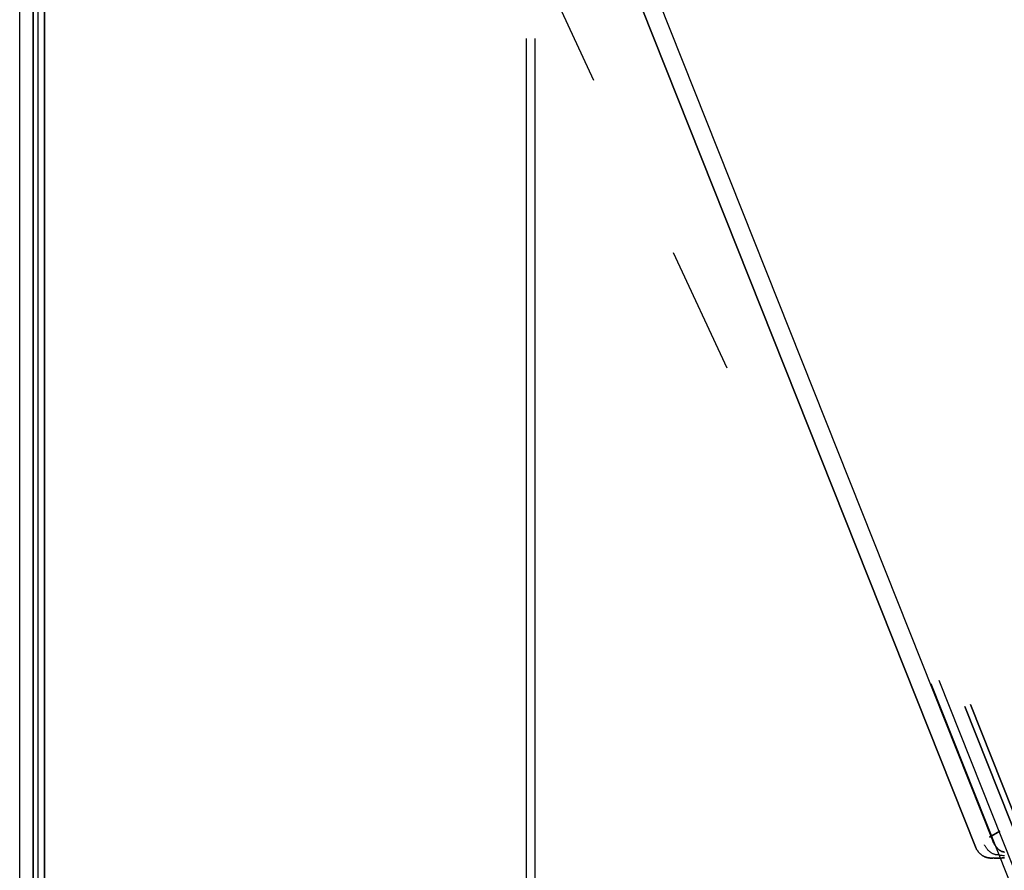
# Model space of a CAD drawing. Header units: millimetres. Extents: x -1030 to 192, y -442 to 180.
# Tile 76 of 256: x -1019 to -941, y 16 to 83. Entities that reach past the tile are written whole.
import ezdxf

# ---------------------------------------------------------------- set-up
doc = ezdxf.new("R2010")
doc.units = ezdxf.units.MM
doc.header["$MEASUREMENT"] = 0
doc.layers.add('OVIDIO 120x60x72h', color=7, linetype='Continuous')

msp = doc.modelspace()

# ---------------------------------------------------------------- linework, layer by layer
at = {"layer": 'OVIDIO 120x60x72h'}
for points in [[(-1018.939640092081, -131.0045974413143), (-1018.939640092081, 153.6748277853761)], [(-1017.479766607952, -131.0045974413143), (-1017.479766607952, 153.6749763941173)], [(-1016.993142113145, 153.6748277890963), (-1016.993142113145, -131.0045974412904)], [(-1016.993142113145, -131.0045974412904), (-1016.993142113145, 153.6748277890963)], [(-1017.887569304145, 153.2952962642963), (-1017.887569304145, -131.0045974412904)], [(-1017.887569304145, -131.0045974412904), (-1017.887569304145, 153.2952962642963)], [(-979.0583896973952, -131.0045974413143), (-979.0583896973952, 81.0194773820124)], [(-978.3875693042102, -131.0045974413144), (-978.3875693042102, 81.01947738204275)]]:
    msp.add_lwpolyline(points, dxfattribs=at)
at = {"layer": 'OVIDIO 120x60x72h', "extrusion": (1, 0, 0)}
for points in [[(-131.0045974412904, 755.5783022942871), (153.6748277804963, 755.5783021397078)], [(153.6748277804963, 755.5783021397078), (-131.0045974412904, 755.5783022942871)]]:
    msp.add_lwpolyline(points, dxfattribs=at)
at = {"layer": 'OVIDIO 120x60x72h', "extrusion": (0.1089792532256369, -0.2028516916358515, 0.9731262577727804)}
for points in [[(-824.129911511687, 613.0002315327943), (-824.129911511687, 773.6560759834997)], [(-824.129911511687, 773.6560759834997), (-824.129911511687, 613.0002315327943)]]:
    msp.add_lwpolyline(points, dxfattribs=at)
at = {"layer": 'OVIDIO 120x60x72h', "extrusion": (0.1089792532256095, -0.2028516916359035, 0.9731262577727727)}
msp.add_lwpolyline([(-823.8344415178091, 773.656075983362), (-823.8344415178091, 613.0002315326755)], dxfattribs=at)
at = {"layer": 'OVIDIO 120x60x72h', "extrusion": (0.1089792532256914, -0.2028516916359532, 0.9731262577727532)}
for points in [[(-823.5389715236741, 773.6560759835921), (-823.5389715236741, 613.0002315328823)], [(-823.5389715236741, 613.0002315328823), (-823.5389715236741, 773.6560759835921)]]:
    msp.add_lwpolyline(points, dxfattribs=at)
at = {"layer": 'OVIDIO 120x60x72h', "extrusion": (0.9999999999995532, 9.452204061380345e-07, 0)}
for points in [[(-131.0036359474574, 754.6316265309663), (153.2962577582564, 754.6310890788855)], [(153.2962577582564, 754.6310890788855), (-131.0036359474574, 754.6316265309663)]]:
    msp.add_lwpolyline(points, dxfattribs=at)
at = {"layer": 'OVIDIO 120x60x72h', "extrusion": (0.02146384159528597, -0.04629577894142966, 0.9986971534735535)}
msp.add_lwpolyline([(-850.7433524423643, 480.7107821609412), (-850.7433524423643, 581.2238177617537)], dxfattribs=at)
at = {"layer": 'OVIDIO 120x60x72h', "extrusion": (-0.04567751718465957, 0.1148807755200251, 0.9923285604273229)}
msp.add_lwpolyline([(868.3507953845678, -381.0490334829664), (868.3507953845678, -272.133248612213)], dxfattribs=at)
at = {"layer": 'OVIDIO 120x60x72h', "extrusion": (-0.04567751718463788, 0.1148807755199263, 0.9923285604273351)}
msp.add_lwpolyline([(869.0382210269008, -381.0490334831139), (869.0382210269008, -272.1342578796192)], dxfattribs=at)
at = {"layer": 'OVIDIO 120x60x72h', "extrusion": (-0.04567751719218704, 0.114880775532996, 0.9923285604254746)}
for points in [[(867.2067320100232, -271.4805291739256), (867.2067320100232, -378.3363818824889)], [(867.2067320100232, -378.3363818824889), (867.2067320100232, -271.4805291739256)]]:
    msp.add_lwpolyline(points, dxfattribs=at)
at = {"layer": 'OVIDIO 120x60x72h', "extrusion": (-0.04567751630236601, 0.1148807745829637, 0.9923285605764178)}
for points in [[(866.750095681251, -271.4805267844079), (866.750095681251, -378.3363795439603)], [(866.750095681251, -378.3363795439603), (866.750095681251, -271.4805267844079)]]:
    msp.add_lwpolyline(points, dxfattribs=at)
at = {"layer": 'OVIDIO 120x60x72h', "extrusion": (-0.04567751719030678, 0.1148807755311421, 0.9923285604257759)}
msp.add_lwpolyline([(852.2681675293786, -364.5890761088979), (852.2681675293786, -309.3987354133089)], dxfattribs=at)
at = {"layer": 'OVIDIO 120x60x72h', "extrusion": (-0.04567751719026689, 0.1148807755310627, 0.9923285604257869)}
msp.add_lwpolyline([(852.4965061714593, -364.372357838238), (852.4965061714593, -309.9682222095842)], dxfattribs=at)
at = {"layer": 'OVIDIO 120x60x72h', "extrusion": (0.1089792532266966, -0.2028516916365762, 0.9731262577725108)}
msp.add_lwpolyline([(-821.1132518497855, 699.6556725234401), (-821.1132518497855, 689.8835428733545)], dxfattribs=at)
at = {"layer": 'OVIDIO 120x60x72h', "extrusion": (0.1089792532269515, -0.2028516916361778, 0.9731262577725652)}
msp.add_lwpolyline([(-820.5223118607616, 689.8835428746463), (-820.5223118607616, 699.6556725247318)], dxfattribs=at)
at = {"layer": 'OVIDIO 120x60x72h', "extrusion": (0.1089886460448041, -0.2028662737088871, 0.9731221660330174)}
msp.add_lwpolyline([(-824.9238601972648, 689.9998876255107), (-824.9238601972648, 699.569887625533)], dxfattribs=at)
at = {"layer": 'OVIDIO 120x60x72h', "extrusion": (-0.2765064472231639, -0.12275535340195, 0.9531397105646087)}
msp.add_lwpolyline([(-471.8840592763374, -597.0629547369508), (-471.8840592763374, -598.5629549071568)], dxfattribs=at)
at = {"layer": 'OVIDIO 120x60x72h', "extrusion": (0.1089886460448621, -0.2028662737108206, 0.9731221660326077)}
msp.add_lwpolyline([(-822.4135036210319, 632.5176964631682), (-822.4135036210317, 689.8988227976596)], dxfattribs=at)
at = {"layer": 'OVIDIO 120x60x72h', "extrusion": (3.617985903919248e-05, 0.9999999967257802, 7.238409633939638e-05)}
msp.add_lwpolyline([(977.1080489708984, 734.5686746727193), (975.7665295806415, 737.2526173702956)], dxfattribs=at)
at = {"layer": 'OVIDIO 120x60x72h', "extrusion": (0.1089949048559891, -0.2028759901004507, 0.9731194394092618)}
msp.add_lwpolyline([(-821.6986530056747, 632.5278778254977), (-821.6986530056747, 689.9090041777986)], dxfattribs=at)
at = {"layer": 'OVIDIO 120x60x72h', "extrusion": (0.9840532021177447, -0.05870066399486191, 0.1679092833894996)}
msp.add_lwpolyline([(23.52351189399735, 888.51020170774), (21.58492874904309, 893.9669598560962)], dxfattribs=at)
at = {"layer": 'OVIDIO 120x60x72h', "extrusion": (0.1089886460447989, -0.2028662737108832, 0.9731221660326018)}
for points in [[(-823.1264499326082, 632.5176964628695), (-823.1264499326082, 689.8988227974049)], [(-823.1264499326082, 689.8988227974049), (-823.1264499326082, 632.5176964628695)]]:
    msp.add_lwpolyline(points, dxfattribs=at)
at = {"layer": 'OVIDIO 120x60x72h', "extrusion": (-0.276088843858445, -0.1226098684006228, 0.9532794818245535)}
msp.add_lwpolyline([(-449.1474891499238, -595.9525095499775), (-449.1474891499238, -568.4060273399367)], dxfattribs=at)
at = {"layer": 'OVIDIO 120x60x72h', "extrusion": (-0.276088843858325, -0.1226098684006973, 0.9532794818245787)}
msp.add_lwpolyline([(-449.0525473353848, -595.9525093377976), (-449.0525473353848, -568.925688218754)], dxfattribs=at)
at = {"layer": 'OVIDIO 120x60x72h', "extrusion": (-0.3666393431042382, 0.922112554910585, -0.12362858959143)}
msp.add_lwpolyline([(866.7500938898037, 754.4001687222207), (866.8209174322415, 754.3784937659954), (866.892446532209, 754.3585227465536), (866.964619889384, 754.3402872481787), (867.0373744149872, 754.3238159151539), (867.1106454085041, 754.3091343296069), (867.1843667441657, 754.2962649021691), (867.2584710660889, 754.2852267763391), (867.332889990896, 754.2760357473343), (867.4075543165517, 754.2687041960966), (867.4823942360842, 754.2632410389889), (867.5573395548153, 754.2596516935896), (867.6323199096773, 754.2579380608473), (867.7072649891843, 754.2580985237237), (867.7821047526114, 754.2601279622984), (867.8567696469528, 754.2640177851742), (867.9311908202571, 754.2697559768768), (868.0053003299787, 754.2773271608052), (868.0790313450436, 754.2867126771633), (868.1523183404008, 754.2978906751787), (868.2250972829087, 754.3108362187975), (868.2973058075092, 754.3255214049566), (868.3688833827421, 754.3419154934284), (868.4397714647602, 754.3599850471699), (868.5099136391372, 754.379694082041), (868.5792557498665, 754.4010042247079), (868.6477460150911, 754.4238748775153), (868.7153351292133, 754.4482633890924), (868.7819763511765, 754.4741252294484), (868.8476255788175, 754.5014141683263), (868.9122414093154, 754.5300824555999), (868.9757851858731, 754.5600810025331), (869.0382210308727, 754.5913595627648), (869.099911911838, 754.6240828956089), (869.1612025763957, 754.658451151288), (869.2220312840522, 754.6944642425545), (869.2823356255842, 754.7321191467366), (869.3420526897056, 754.7714098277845), (869.4011192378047, 754.8123271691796), (869.4594718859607, 754.8548589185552), (869.5170472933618, 754.8989896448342), (869.5737823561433, 754.9447007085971), (869.6296144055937, 754.9919702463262), (869.6844814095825, 755.0407731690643), (869.7383221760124, 755.0910811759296), (869.7910765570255, 755.1428627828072), (869.8426856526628, 755.196083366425), (869.8930920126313, 755.2507052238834), (869.9422398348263, 755.3066876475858), (869.9900751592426, 755.363987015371), (870.0365460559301, 755.4225568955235), (870.0816028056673, 755.4823481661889), (870.1251980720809, 755.5433091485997), (870.1672870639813, 755.6053857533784), (870.2078276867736, 755.6685216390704), (870.2467806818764, 755.7326583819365), (870.2841097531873, 755.7977356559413), (870.3197816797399, 755.863691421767), (870.3537664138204, 755.9304621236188), (870.3860371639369, 755.9979828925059), (870.4165704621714, 756.066187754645), (870.4453462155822, 756.1350098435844), (870.4723477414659, 756.2043816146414), (870.4975617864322, 756.2742350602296), (870.5209785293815, 756.3445019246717)], dxfattribs=at)
at = {"layer": 'OVIDIO 120x60x72h', "extrusion": (-0.3666393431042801, 0.9221125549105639, -0.1236285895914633)}
msp.add_lwpolyline([(867.206732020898, 755.8289729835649), (867.2432171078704, 755.8178219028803), (867.2800036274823, 755.8075944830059), (867.3170563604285, 755.7983024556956), (867.3543395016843, 755.7899557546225), (867.3918167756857, 755.7825624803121), (867.4294515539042, 755.7761288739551), (867.4672069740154, 755.7706593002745), (867.5050460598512, 755.766156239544), (867.5429318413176, 755.7626202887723), (867.5808274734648, 755.7600501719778), (867.6186963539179, 755.7584427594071), (867.6565022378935, 755.757793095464), (867.69420935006, 755.7580944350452), (867.7317824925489, 755.7593382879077), (867.7691871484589, 755.7615144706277), (867.8063895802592, 755.7646111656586), (867.8433569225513, 755.7686149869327), (867.8800572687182, 755.7735110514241), (867.9164597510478, 755.7792830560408), (867.9525346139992, 755.7859133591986), (867.9882532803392, 755.7933830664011), (868.0235884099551, 755.8016721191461), (868.0585139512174, 755.810759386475), (868.0930051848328, 755.8206227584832), (868.1270387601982, 755.8312392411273), (868.1605927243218, 755.8425850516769), (868.1936465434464, 755.8546357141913), (868.2261811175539, 755.8673661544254), (868.258178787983, 755.8807507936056), (868.2896233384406, 755.8947636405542), (868.3204999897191, 755.9093783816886), (868.3507953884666, 755.9245684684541), (868.3807398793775, 755.9404391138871), (868.410552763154, 755.9571169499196), (868.4402046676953, 755.9746064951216), (868.4696655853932, 755.9929109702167), (868.498904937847, 756.0120322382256), (868.5278916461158, 756.0319707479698), (868.5565942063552, 756.0527254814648), (868.5849807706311, 756.074293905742), (868.6130192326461, 756.0966719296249), (868.6406773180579, 756.1198538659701), (868.6679226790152, 756.143832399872), (868.6947229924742, 756.1685985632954), (868.7210460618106, 756.1941417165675), (868.7468599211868, 756.2204495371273), (868.7721329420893, 756.247508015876), (868.7968339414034, 756.275301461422), (868.8209322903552, 756.3038125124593), (868.8443980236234, 756.3330221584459), (868.8672019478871, 756.3629097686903), (868.8893157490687, 756.3934531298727), (868.9107120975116, 756.4246284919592), (868.9313647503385, 756.4564106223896), (868.9512486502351, 756.4887728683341), (868.9703400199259, 756.5216872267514), (868.98861645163, 756.5551244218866), (869.0060569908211, 756.5890539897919), (869.0226422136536, 756.6234443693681), (869.0383542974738, 756.658262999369), (869.0531770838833, 756.6934764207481), (869.0670961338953, 756.729050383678), (869.0800987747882, 756.7649499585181), (869.0921741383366, 756.8011396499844)], dxfattribs=at)
at = {"layer": 'OVIDIO 120x60x72h', "extrusion": (-0.2760888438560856, -0.1226098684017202, 0.9532794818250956)}
msp.add_lwpolyline([(-444.1472191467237, -597.4525095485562), (-444.1472191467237, -598.9525095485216)], dxfattribs=at)
at = {"layer": 'OVIDIO 120x60x72h', "extrusion": (-0.2760888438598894, -0.1226098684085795, 0.9532794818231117)}
msp.add_lwpolyline([(-416.3064162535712, -598.952509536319), (-416.3064162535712, -597.4525095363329)], dxfattribs=at)
at = {"layer": 'OVIDIO 120x60x72h', "extrusion": (0.1089792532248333, -0.2028516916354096, 0.9731262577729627)}
for points in [[(-821.7041918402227, 632.5024165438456), (-821.7041918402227, 622.5102868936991)], [(-820.5223118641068, 622.5102868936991), (-820.5223118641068, 632.5024165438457)]]:
    msp.add_lwpolyline(points, dxfattribs=at)
at = {"layer": 'OVIDIO 120x60x72h', "extrusion": (0, 1, 0)}
for points in [[(949.3369885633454, 724.0453108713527), (950.6786293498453, 721.3620292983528)], [(948.3777196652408, 720.2115744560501), (947.0360788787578, 722.8948560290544)], [(946.0768099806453, 719.0611196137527), (944.7351691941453, 721.7444011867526)]]:
    msp.add_lwpolyline(points, dxfattribs=at)
at = {"layer": 'OVIDIO 120x60x72h', "extrusion": (0.1089792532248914, -0.2028516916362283, 0.9731262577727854)}
msp.add_lwpolyline([(-821.113251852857, 632.5024165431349), (-821.113251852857, 622.5102868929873)], dxfattribs=at)
at = {"layer": 'OVIDIO 120x60x72h', "extrusion": (0.9868237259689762, -0.05815167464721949, 0.1509878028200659)}
msp.add_lwpolyline([(-25.423667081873, 861.8164295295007), (-23.31824760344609, 856.4218467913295)], dxfattribs=at)
at = {"layer": 'OVIDIO 120x60x72h', "extrusion": (0.02146384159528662, -0.04629577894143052, 0.9986971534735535)}
msp.add_lwpolyline([(-850.7433524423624, 455.7259380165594), (-850.7433524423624, 465.767678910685)], dxfattribs=at)
at = {"layer": 'OVIDIO 120x60x72h', "extrusion": (0.1089886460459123, -0.2028662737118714, 0.9731221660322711)}
msp.add_lwpolyline([(-824.9238601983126, 622.6266316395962), (-824.9238601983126, 632.4166316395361)], dxfattribs=at)
at = {"layer": 'OVIDIO 120x60x72h', "extrusion": (0.9840532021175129, -0.05870066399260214, 0.1679092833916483)}
msp.add_lwpolyline([(-32.2815131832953, 867.4369299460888), (-34.2200963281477, 872.8936880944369)], dxfattribs=at)
at = {"layer": 'OVIDIO 120x60x72h', "extrusion": (-0.2760888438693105, -0.1226098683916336, 0.9532794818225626)}
msp.add_lwpolyline([(-406.6102345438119, -597.452509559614), (-406.6102345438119, -598.9525095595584)], dxfattribs=at)
at = {"layer": 'OVIDIO 120x60x72h', "extrusion": (0.108988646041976, -0.2028662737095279, 0.9731221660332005)}
for points in [[(-823.1264499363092, 614.4818505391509), (-823.1264499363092, 622.5255668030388)], [(-823.1264499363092, 622.5255668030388), (-823.1264499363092, 614.4818505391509)]]:
    msp.add_lwpolyline(points, dxfattribs=at)
at = {"layer": 'OVIDIO 120x60x72h', "extrusion": (0.1089886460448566, -0.202866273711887, 0.9731221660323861)}
msp.add_lwpolyline([(-822.413503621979, 614.4818505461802), (-822.413503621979, 622.5255668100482)], dxfattribs=at)
at = {"layer": 'OVIDIO 120x60x72h', "extrusion": (0.1089886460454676, -0.2028662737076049, 0.9731221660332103)}
msp.add_lwpolyline([(-821.7005573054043, 614.4818505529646), (-821.7005573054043, 622.5255668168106)], dxfattribs=at)
at = {"layer": 'OVIDIO 120x60x72h', "extrusion": (-0.2760888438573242, -0.1226098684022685, 0.9532794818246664)}
msp.add_lwpolyline([(-402.7074962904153, -597.4525095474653), (-402.7074962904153, -598.9525095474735)], dxfattribs=at)
at = {"layer": 'OVIDIO 120x60x72h', "extrusion": (-0.276088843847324, -0.1226098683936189, 0.9532794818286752)}
for points in [[(-398.8047579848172, -598.9525095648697), (-398.8047579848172, -597.4525095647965)], [(-398.8047579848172, -597.4525095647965), (-398.8047579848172, -598.9525095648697)]]:
    msp.add_lwpolyline(points, dxfattribs=at)
at = {"layer": 'OVIDIO 120x60x72h', "extrusion": (-0.3152635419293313, 0.9259244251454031, -0.2080212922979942)}
msp.add_lwpolyline([(887.4211787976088, 767.058818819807), (886.1385731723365, 767.8424337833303)], dxfattribs=at)
at = {"layer": 'OVIDIO 120x60x72h', "extrusion": (-0.1806448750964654, 0.9479354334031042, -0.2622705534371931)}
for points in [[(922.5493637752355, 740.9249699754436), (921.6676376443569, 742.1384604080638)], [(921.6676376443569, 742.1384604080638), (922.5493637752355, 740.9249699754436)]]:
    msp.add_lwpolyline(points, dxfattribs=at)
at = {"layer": 'OVIDIO 120x60x72h', "extrusion": (-0.1806448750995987, 0.9479354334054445, -0.262270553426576)}
msp.add_lwpolyline([(922.5493637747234, 740.9249699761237), (921.6676376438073, 742.1384604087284)], dxfattribs=at)
at = {"layer": 'OVIDIO 120x60x72h'}
for points in [[(-982.1475747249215, 117.8968493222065, 703.7941094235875), (-981.8725952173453, 117.2052649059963, 703.8868308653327), (-942.3718392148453, 17.85928984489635, 717.2062490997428)], [(-983.4544205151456, 117.3164847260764, 703.3409747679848), (-983.1794410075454, 116.6249003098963, 703.4336962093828), (-943.6786850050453, 17.27892524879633, 716.7531144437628)], [(-943.6786850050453, 17.27892524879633, 716.7531144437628), (-983.1794410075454, 116.6249003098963, 703.4336962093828), (-983.4544205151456, 117.3164847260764, 703.3409747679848)], [(-942.3718392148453, 17.85928984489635, 717.2062490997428), (-942.3511321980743, 17.8187042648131, 717.1987245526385), (-942.3304042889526, 17.77916697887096, 717.190274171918), (-942.3096463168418, 17.74067154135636, 717.1809544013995), (-942.2888491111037, 17.70321150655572, 717.1708216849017), (-942.2680035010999, 17.66678042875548, 717.1599324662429), (-942.2471003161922, 17.63137186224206, 717.1483431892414), (-942.2261303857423, 17.59697936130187, 717.1361102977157), (-942.205084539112, 17.56359648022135, 717.1232902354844), (-942.183955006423, 17.53121797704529, 717.1099365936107), (-942.1627396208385, 17.49984342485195, 717.0960915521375), (-942.1414376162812, 17.46947360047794, 717.0817944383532), (-942.1200482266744, 17.44010928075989, 717.0670845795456), (-942.098570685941, 17.41175124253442, 717.052001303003), (-942.0770042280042, 17.38440026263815, 717.0365839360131), (-942.0553480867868, 17.35805711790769, 717.0208718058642), (-942.033601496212, 17.33272258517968, 717.0049042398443), (-942.0117641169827, 17.30839693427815, 716.9887183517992), (-941.9898373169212, 17.28507840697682, 716.9723424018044), (-941.9678228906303, 17.26276473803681, 716.9558024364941), (-941.945722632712, 17.24145366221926, 716.9391245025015), (-941.9235383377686, 17.2211429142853, 716.9223346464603), (-941.9012718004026, 17.20183022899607, 716.905458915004), (-941.8789248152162, 17.18351334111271, 716.8885233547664), (-941.8564991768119, 17.16618998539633, 716.871554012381), (-941.8339993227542, 17.14985796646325, 716.8545768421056), (-941.8114402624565, 17.13451536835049, 716.8376174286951), (-941.7888396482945, 17.12016034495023, 716.8207012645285), (-941.7662151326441, 17.10679105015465, 716.8038538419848), (-941.7435843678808, 17.09440563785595, 716.7871006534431), (-941.7209650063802, 17.08300226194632, 716.7704671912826), (-941.6983747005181, 17.07257907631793, 716.7539789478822), (-941.6758311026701, 17.06313423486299, 716.737661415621), (-941.6533485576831, 17.0546636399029, 716.7215364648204), (-941.6309281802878, 17.04715418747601, 716.70561147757), (-941.6085677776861, 17.04059052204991, 716.6898902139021), (-941.5862651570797, 17.03495728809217, 716.6743764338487), (-941.5640181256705, 17.03023913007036, 716.6590738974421), (-941.5418244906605, 17.02642069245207, 716.6439863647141), (-941.5196820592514, 17.02348661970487, 716.629117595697), (-941.4975886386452, 17.02142155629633, 716.6144713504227)], [(-941.4975886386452, 17.02142155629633, 716.6144713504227), (-941.5196820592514, 17.02348661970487, 716.629117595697), (-941.5418244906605, 17.02642069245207, 716.6439863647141), (-941.5640181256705, 17.03023913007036, 716.6590738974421), (-941.5862651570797, 17.03495728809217, 716.6743764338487), (-941.6085677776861, 17.04059052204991, 716.6898902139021), (-941.6309281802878, 17.04715418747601, 716.70561147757), (-941.6533485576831, 17.0546636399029, 716.7215364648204), (-941.6758311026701, 17.06313423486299, 716.737661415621), (-941.6983747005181, 17.07257907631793, 716.7539789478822), (-941.7209650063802, 17.08300226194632, 716.7704671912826), (-941.7435843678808, 17.09440563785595, 716.7871006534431), (-941.7662151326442, 17.10679105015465, 716.8038538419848), (-941.7888396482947, 17.12016034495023, 716.8207012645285), (-941.8114402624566, 17.13451536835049, 716.8376174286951), (-941.8339993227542, 17.14985796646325, 716.8545768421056), (-941.8564991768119, 17.16618998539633, 716.871554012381), (-941.8789248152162, 17.18351334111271, 716.8885233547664), (-941.9012718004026, 17.20183022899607, 716.9054589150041), (-941.9235383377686, 17.2211429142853, 716.9223346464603), (-941.945722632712, 17.24145366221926, 716.9391245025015), (-941.9678228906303, 17.26276473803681, 716.9558024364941), (-941.9898373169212, 17.28507840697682, 716.9723424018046), (-942.0117641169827, 17.30839693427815, 716.9887183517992), (-942.033601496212, 17.33272258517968, 717.0049042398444), (-942.0553480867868, 17.35805711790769, 717.0208718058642), (-942.0770042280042, 17.38440026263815, 717.0365839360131), (-942.0985706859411, 17.41175124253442, 717.052001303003), (-942.1200482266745, 17.44010928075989, 717.0670845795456), (-942.1414376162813, 17.46947360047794, 717.0817944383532), (-942.1627396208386, 17.49984342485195, 717.0960915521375), (-942.1839550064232, 17.53121797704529, 717.1099365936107), (-942.205084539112, 17.56359648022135, 717.1232902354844), (-942.2261303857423, 17.59697936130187, 717.1361102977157), (-942.2471003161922, 17.63137186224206, 717.1483431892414), (-942.2680035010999, 17.66678042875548, 717.1599324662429), (-942.2888491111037, 17.70321150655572, 717.1708216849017), (-942.3096463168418, 17.74067154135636, 717.1809544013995), (-942.3304042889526, 17.77916697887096, 717.190274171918), (-942.3511321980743, 17.8187042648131, 717.1987245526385), (-942.3718392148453, 17.85928984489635, 717.2062490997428)], [(-943.6786850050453, 17.27892524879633, 716.7531144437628), (-943.6590386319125, 17.24719796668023, 716.7373250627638), (-943.6389295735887, 17.21575745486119, 716.7203781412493), (-943.6183253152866, 17.18461456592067, 716.7022759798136), (-943.5971933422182, 17.1537801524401, 716.6830208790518), (-943.575501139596, 17.12326506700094, 716.6626151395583), (-943.5532161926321, 17.09308016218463, 716.6410610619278), (-943.5303059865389, 17.06323629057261, 716.618360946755), (-943.5067380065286, 17.03374430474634, 716.5945170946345), (-943.4824800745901, 17.00462124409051, 716.5695335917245), (-943.4575013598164, 16.97590889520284, 716.543421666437), (-943.4317713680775, 16.94765523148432, 716.5161943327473), (-943.4052596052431, 16.91990822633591, 716.4878646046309), (-943.377935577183, 16.8927158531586, 716.4584454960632), (-943.349768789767, 16.86612608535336, 716.4279500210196), (-943.3207287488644, 16.84018689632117, 716.3963911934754), (-943.2907849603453, 16.814946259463, 716.363782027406), (-943.2599092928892, 16.79045416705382, 716.3301434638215), (-943.2280830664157, 16.76676868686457, 716.2955281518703), (-943.1952899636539, 16.74394990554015, 716.2599966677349), (-943.1615136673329, 16.7220579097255, 716.223609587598), (-943.1267378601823, 16.70115278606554, 716.1864274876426), (-943.0909462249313, 16.68129462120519, 716.1485109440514), (-943.0541224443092, 16.66254350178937, 716.1099205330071), (-943.0162502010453, 16.644959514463, 716.0707168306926), (-942.9773272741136, 16.62859656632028, 716.0309712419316), (-942.9374078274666, 16.61348384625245, 715.9907984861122), (-942.8965601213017, 16.59964436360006, 715.9503241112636), (-942.8548524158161, 16.58710112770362, 715.9096736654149), (-942.812352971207, 16.57587714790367, 715.8689726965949), (-942.7691300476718, 16.56599543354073, 715.8283467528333), (-942.7252519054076, 16.55747899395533, 715.7879213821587), (-942.6807868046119, 16.55035083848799, 715.7478221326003), (-942.6357874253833, 16.54462941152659, 715.708154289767), (-942.5902441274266, 16.54031489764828, 715.6689420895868), (-942.544131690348, 16.5374029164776, 715.6301895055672), (-942.4974248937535, 16.53588908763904, 715.5919005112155), (-942.4500985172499, 16.53576903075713, 715.5540790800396), (-942.4021273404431, 16.53703836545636, 715.5167291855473), (-942.3534861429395, 16.53969271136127, 715.4798548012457), (-942.3041497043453, 16.54372768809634, 715.4434599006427)], [(-942.3041497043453, 16.54372768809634, 715.4434599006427), (-942.3534861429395, 16.53969271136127, 715.4798548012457), (-942.4021273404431, 16.53703836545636, 715.5167291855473), (-942.4500985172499, 16.53576903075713, 715.5540790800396), (-942.4974248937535, 16.53588908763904, 715.5919005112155), (-942.544131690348, 16.5374029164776, 715.6301895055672), (-942.5902441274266, 16.54031489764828, 715.6689420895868), (-942.6357874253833, 16.54462941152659, 715.708154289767), (-942.6807868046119, 16.55035083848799, 715.7478221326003), (-942.7252519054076, 16.55747899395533, 715.7879213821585), (-942.7691300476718, 16.56599543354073, 715.8283467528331), (-942.812352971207, 16.57587714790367, 715.8689726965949), (-942.8548524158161, 16.58710112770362, 715.9096736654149), (-942.8965601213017, 16.59964436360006, 715.9503241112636), (-942.9374078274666, 16.61348384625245, 715.9907984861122), (-942.9773272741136, 16.62859656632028, 716.0309712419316), (-943.0162502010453, 16.644959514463, 716.0707168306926), (-943.0541224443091, 16.66254350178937, 716.1099205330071), (-943.0909462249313, 16.68129462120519, 716.1485109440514), (-943.1267378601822, 16.70115278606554, 716.1864274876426), (-943.1615136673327, 16.7220579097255, 716.223609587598), (-943.1952899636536, 16.74394990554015, 716.2599966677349), (-943.2280830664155, 16.76676868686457, 716.2955281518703), (-943.2599092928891, 16.79045416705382, 716.3301434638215), (-943.2907849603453, 16.814946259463, 716.3637820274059), (-943.3207287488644, 16.84018689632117, 716.3963911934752), (-943.349768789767, 16.86612608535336, 716.4279500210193), (-943.3779355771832, 16.8927158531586, 716.458445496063), (-943.4052596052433, 16.91990822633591, 716.4878646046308), (-943.4317713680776, 16.94765523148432, 716.5161943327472), (-943.4575013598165, 16.97590889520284, 716.5434216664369), (-943.4824800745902, 17.00462124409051, 716.5695335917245), (-943.5067380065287, 17.03374430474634, 716.5945170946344), (-943.5303059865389, 17.06323629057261, 716.618360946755), (-943.5532161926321, 17.09308016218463, 716.6410610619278), (-943.575501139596, 17.12326506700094, 716.6626151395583), (-943.5971933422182, 17.1537801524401, 716.6830208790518), (-943.6183253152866, 17.18461456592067, 716.7022759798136), (-943.6389295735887, 17.21575745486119, 716.7203781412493), (-943.6590386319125, 17.24719796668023, 716.7373250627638), (-943.6786850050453, 17.27892524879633, 716.7531144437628)], [(-941.9012178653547, 16.78236810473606, 716.0284593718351), (-941.9245649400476, 16.78177400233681, 716.0450235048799), (-941.9477442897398, 16.78168465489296, 716.0617405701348), (-941.9707546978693, 16.78209571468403, 716.0786002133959), (-941.9935949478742, 16.78300283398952, 716.0955920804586), (-942.0162638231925, 16.78440166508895, 716.1127058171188), (-942.0387601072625, 16.78628786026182, 716.129931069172), (-942.0610825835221, 16.78865707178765, 716.1472574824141), (-942.0832300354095, 16.79150495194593, 716.1646747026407), (-942.105201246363, 16.79482715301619, 716.1821723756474), (-942.1269949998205, 16.79861932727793, 716.1997401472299), (-942.1486100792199, 16.80287712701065, 716.2173676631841), (-942.1700452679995, 16.80759620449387, 716.2350445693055), (-942.2123711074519, 16.81840080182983, 716.2705051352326), (-942.2539627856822, 16.8309983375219, 716.3060390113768), (-942.2948105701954, 16.84535402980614, 716.3415633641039), (-942.334904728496, 16.86143309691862, 716.3769953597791), (-942.374235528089, 16.87920075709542, 716.412252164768), (-942.4127932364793, 16.89862222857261, 716.4472509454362), (-942.4505681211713, 16.91966272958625, 716.481908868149), (-942.4875504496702, 16.94228747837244, 716.5161430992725), (-942.5237304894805, 16.96646169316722, 716.5498708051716), (-942.5590985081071, 16.99215059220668, 716.5830091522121), (-942.5936494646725, 17.01931648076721, 716.6154787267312), (-942.6273970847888, 17.04791001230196, 716.6472137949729), (-942.6603597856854, 17.0778789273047, 716.6781520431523), (-942.6925559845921, 17.10917096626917, 716.7082311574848), (-942.7240040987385, 17.14173386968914, 716.7373888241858), (-942.7547225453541, 17.17551537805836, 716.765562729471), (-942.7847297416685, 17.21046323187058, 716.7926905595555), (-942.8140441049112, 17.24652517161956, 716.8187100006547), (-942.842684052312, 17.28364893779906, 716.8435587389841), (-942.8706680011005, 17.32178227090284, 716.8671744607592), (-942.898014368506, 17.36087291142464, 716.8894948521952), (-942.9247415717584, 17.40086859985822, 716.9104575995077), (-942.9508680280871, 17.44171707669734, 716.930000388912), (-942.9764121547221, 17.48336608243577, 716.9480609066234), (-943.0013923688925, 17.52576335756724, 716.9645768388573), (-943.013676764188, 17.54722626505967, 716.9722361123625), (-943.0258270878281, 17.56885664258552, 716.9794858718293)], [(-942.3041497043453, 16.54372768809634, 715.4434599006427), (-942.2514178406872, 16.54172774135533, 715.4087514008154), (-942.1980349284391, 16.5401128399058, 715.3750262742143), (-942.1440216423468, 16.53887705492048, 715.3422966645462), (-942.0893986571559, 16.5380144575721, 715.3105747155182), (-942.034186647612, 16.53751911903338, 715.2798725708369), (-941.978406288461, 16.53738511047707, 715.2502023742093), (-941.9220782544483, 16.53760650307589, 715.2215762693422), (-941.8652232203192, 16.53817736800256, 715.1940063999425), (-941.8078618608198, 16.53909177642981, 715.167504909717), (-941.7500148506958, 16.54034379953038, 715.1420839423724), (-941.6917028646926, 16.541927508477, 715.1177556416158), (-941.6329465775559, 16.54383697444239, 715.094532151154), (-941.5737666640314, 16.54606626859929, 715.0724256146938), (-941.5141837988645, 16.54860946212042, 715.0514481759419), (-941.4542186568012, 16.55146062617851, 715.0316119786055)], [(-941.4542186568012, 16.55146062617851, 715.0316119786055), (-941.5141837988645, 16.54860946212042, 715.0514481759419), (-941.5737666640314, 16.54606626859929, 715.0724256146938), (-941.6329465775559, 16.54383697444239, 715.094532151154), (-941.6917028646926, 16.541927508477, 715.1177556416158), (-941.7500148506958, 16.54034379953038, 715.1420839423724), (-941.8078618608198, 16.53909177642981, 715.167504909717), (-941.8652232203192, 16.53817736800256, 715.1940063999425), (-941.9220782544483, 16.53760650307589, 715.2215762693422), (-941.978406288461, 16.53738511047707, 715.2502023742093), (-942.034186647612, 16.53751911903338, 715.2798725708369), (-942.0893986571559, 16.5380144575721, 715.3105747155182), (-942.1440216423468, 16.53887705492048, 715.3422966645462), (-942.1980349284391, 16.5401128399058, 715.3750262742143), (-942.2514178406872, 16.54172774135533, 715.4087514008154), (-942.3041497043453, 16.54372768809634, 715.4434599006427)], [(-941.9025504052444, 16.78157889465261, 716.02652471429), (-941.840582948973, 16.77363168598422, 715.9885138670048), (-941.7775149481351, 16.7663630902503, 715.9523007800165), (-941.7134037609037, 16.75975176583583, 715.9178963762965), (-941.6483067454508, 16.75377637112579, 715.8853115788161), (-941.5822812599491, 16.74841556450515, 715.8545573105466), (-941.5153846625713, 16.74364800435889, 715.8256444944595), (-941.4476743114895, 16.73945234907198, 715.798584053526)], [(-941.4975886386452, 17.02142155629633, 716.6144713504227), (-941.4681267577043, 17.01263576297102, 716.5981604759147), (-941.4383399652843, 17.00404060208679, 716.582341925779)], [(-941.4383399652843, 17.00404060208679, 716.582341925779), (-941.4681267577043, 17.01263576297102, 716.5981604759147), (-941.4975886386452, 17.02142155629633, 716.6144713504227)]]:
    msp.add_polyline3d(points, dxfattribs=at)

doc.saveas('drawing.dxf')
